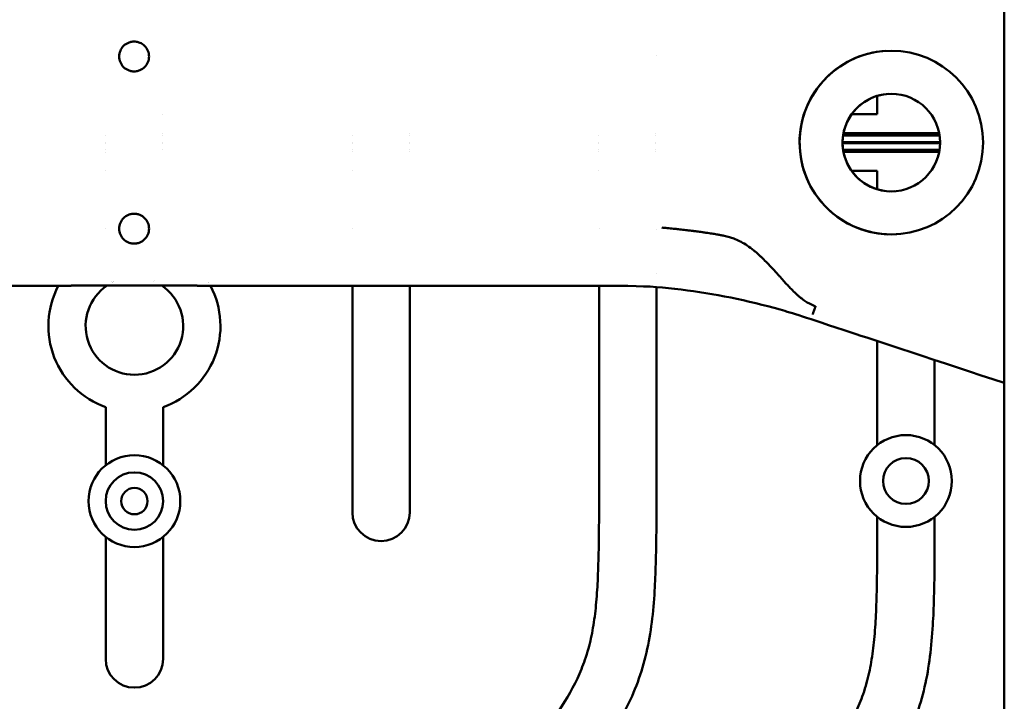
# Model space of a CAD drawing. Header units: millimetres. Extents: x 0 to 4878, y -120 to 1682.
# Tile 204 of 213: x 1267 to 1353, y 1147 to 1206. Entities that reach past the tile are written whole.
import ezdxf

# ---------------------------------------------------------------- set-up
doc = ezdxf.new("R2010")
doc.units = ezdxf.units.MM
doc.header["$LTSCALE"] = 2
doc.layers.add('Sichtbar (ISO)', color=7, linetype='Continuous', lineweight=50)

msp = doc.modelspace()

# ---------------------------------------------------------------- linework, layer by layer
at = {"layer": 'Sichtbar (ISO)'}
for p, q in [((1322.512, 1203.0608), (1322.512, 1203.0608)), ((1341.762, 1199.5832), (1341.762, 1197.9886)), ((1279.4702, 1197.9886), (1279.4701, 1197.9886)), ((1341.762, 1197.9886), (1339.5321, 1197.9886)), ((1274.5041, 1196.136), (1274.5041, 1196.136)), ((1274.5041, 1195.5636), (1274.5041, 1195.5636)), ((1279.4702, 1196.3378), (1279.4702, 1196.3378)), ((1279.4702, 1196.136), (1279.4702, 1196.136)), ((1279.4702, 1195.5636), (1279.4702, 1195.5636)), ((1296.0041, 1196.136), (1296.0041, 1196.136)), ((1296.0041, 1195.5636), (1296.0041, 1195.5636)), ((1300.9701, 1196.3204), (1300.9701, 1196.3204)), ((1300.9701, 1196.136), (1300.9701, 1196.136)), ((1300.9701, 1195.5636), (1300.9701, 1195.5636)), ((1317.5041, 1196.136), (1317.5041, 1196.136)), ((1317.5041, 1195.5636), (1317.5041, 1195.5636)), ((1322.4702, 1196.3204), (1322.4702, 1196.3204)), ((1322.4702, 1196.136), (1322.4702, 1196.136)), ((1322.4702, 1195.5636), (1322.4702, 1195.5636)), ((1347.2367, 1195.5636), (1338.7373, 1195.5636)), ((1338.7828, 1196.136), (1347.1912, 1196.136)), ((1347.1597, 1196.3204), (1338.8143, 1196.3204)), ((1274.5041, 1195.4636), (1274.5041, 1195.4636)), ((1274.5041, 1194.8913), (1274.5041, 1194.8913)), ((1274.5041, 1194.6894), (1274.5041, 1194.6894)), ((1279.4702, 1195.4636), (1279.4702, 1195.4636)), ((1279.4702, 1194.8913), (1279.4702, 1194.8913)), ((1296.0041, 1195.4636), (1296.0041, 1195.4636)), ((1296.0041, 1194.8913), (1296.0041, 1194.8913)), ((1296.0041, 1194.7069), (1296.0041, 1194.7069)), ((1300.9701, 1195.4636), (1300.9701, 1195.4636)), ((1300.9701, 1194.8913), (1300.9701, 1194.8913)), ((1300.9701, 1194.7069), (1300.9701, 1194.7069)), ((1317.5041, 1195.4636), (1317.5041, 1195.4636)), ((1317.5041, 1194.8913), (1317.5041, 1194.8913)), ((1317.5041, 1194.7069), (1317.5041, 1194.7069)), ((1322.4702, 1194.8913), (1322.4701, 1194.8913)), ((1322.4701, 1194.7069), (1322.4702, 1194.7069)), ((1322.4702, 1195.4636), (1322.4702, 1195.4636)), ((1338.7373, 1195.4636), (1347.2367, 1195.4636)), ((1347.1912, 1194.8913), (1338.7828, 1194.8913)), ((1338.8143, 1194.7069), (1347.1597, 1194.7069)), ((1274.5041, 1193.0386), (1274.5042, 1193.0386)), ((1296.0041, 1193.0386), (1296.0042, 1193.0386)), ((1317.5041, 1193.0386), (1317.5042, 1193.0386)), ((1339.5321, 1193.0386), (1341.762, 1193.0386)), ((1341.762, 1193.0386), (1341.762, 1191.444)), ((1274.512, 1188.002), (1274.512, 1188.0014)), ((1296.012, 1188.0018), (1296.012, 1188.0011)), ((1317.512, 1188.0016), (1317.512, 1188.0009)), ((1322.512, 1187.9761), (1322.512, 1187.9761)), ((1322.512, 1184.1427), (1322.512, 1184.1431)), ((1271.487, 1183.0555), (1271.487, 1183.0311)), ((1282.487, 1183.031), (1282.487, 1183.0555)), ((1296.012, 1183.0312), (1296.012, 1163.3071)), ((1301.012, 1163.3071), (1301.012, 1183.0309)), ((1317.512, 1183.0321), (1317.512, 1163.4829)), ((1322.512, 1163.4829), (1322.512, 1182.9264)), ((1336.1777, 1180.685), (1336.2548, 1180.9191)), ((1341.762, 1178.2225), (1341.762, 1169.1611)), ((1346.762, 1169.1611), (1346.762, 1176.5759)), ((1274.512, 1172.4675), (1274.512, 1167.4091)), ((1279.512, 1167.4091), (1279.512, 1172.4675)), ((1341.762, 1162.9161), (1341.762, 1160.4948)), ((1346.762, 1160.4948), (1346.762, 1162.9161)), ((1274.512, 1161.1641), (1274.512, 1150.5386)), ((1279.512, 1150.5386), (1279.512, 1161.1641))]:
    msp.add_line(p, q, dxfattribs=at)
for centre, radius in [((1342.987, 1195.5136), 8), ((1342.987, 1195.5136), 4.25), ((1344.262, 1166.0386), 4), ((1277.012, 1164.2866), 4), ((1344.262, 1166.0386), 2), ((1277.012, 1164.2866), 2.5), ((1277.012, 1164.2866), 1.15)]:
    msp.add_circle(centre, radius, dxfattribs=at)
for centre, radius, start, end in [((1276.987, 1203.0136), 1.3, 81.106441, 98.884786), ((1342.987, 1195.5136), 8, 93.345105, 273.344957), ((1276.987, 1203.0136), 1.3, 261.115198, 278.893565), ((1342.987, 1195.5136), 4.25, 93.34519, 273.344871), ((1276.987, 1188.0136), 1.3, 81.106441, 98.884796), ((1276.987, 1188.0136), 1.3, 261.115198, 278.893565), ((1277.012, 1179.5386), 7.5, 152.246842, 250.528779), ((1277.012, 1179.5386), 4.25, 124.156293, 55.84313), ((1277.012, 1179.5386), 4.25, 116.737342, 116.737573), ((1277.012, 1179.5386), 4.25, 114.856009, 114.857055), ((1277.012, 1179.5386), 4.25, 66.460663, 66.460963), ((1277.012, 1179.5386), 7.5, 289.471221, 27.752801), ((1277.012, 1179.5386), 7.5, 30.38592, 30.386098), ((1298.512, 1163.3071), 2.5, 180, 0), ((1277.012, 1150.5386), 2.5, 180, 0)]:
    msp.add_arc(centre, radius, start, end, dxfattribs=at)
for points, knots in [([(1352.823, 1195.5136), (1352.823, 1198.8469), (1352.823, 1202.1803), (1352.8228, 1215.5136), (1352.8228, 1225.5136), (1352.8144, 1240.5136), (1352.8104, 1245.5136), (1352.801, 1250.5136)], [0, 0, 0, 0, 1, 1, 4.0000002, 4.0000002, 5.5000033, 5.5000033, 5.5000033, 5.5000033]), ([(1276.7862, 1201.7292), (1276.6855, 1201.7454), (1276.5847, 1201.7731), (1276.3301, 1201.8786), (1276.1857, 1201.9775), (1275.9564, 1202.2047), (1275.856, 1202.3495), (1275.7213, 1202.67), (1275.687, 1202.846), (1275.687, 1203.1801), (1275.7208, 1203.3552), (1275.8541, 1203.6741), (1275.9534, 1203.8185), (1276.1816, 1204.0467), (1276.3265, 1204.1466), (1276.5827, 1204.2535), (1276.6845, 1204.2816), (1276.7862, 1204.298)], [-0.58481058, -0.58481058, -0.58481058, -0.58481058, -0.55523344, -0.55523344, -0.50584008, -0.50584008, -0.45556044, -0.45556044, -0.40528079, -0.40528079, -0.35531875, -0.35531875, -0.3053567, -0.3053567, -0.25564597, -0.25564597, -0.22575727, -0.22575727, -0.22575727, -0.22575727]), ([(1277.188, 1204.298), (1277.2886, 1204.2818), (1277.3893, 1204.2541), (1277.6439, 1204.1486), (1277.7883, 1204.0497), (1278.0176, 1203.8226), (1278.118, 1203.6777), (1278.2528, 1203.3572), (1278.287, 1203.1812), (1278.287, 1202.846), (1278.2528, 1202.67), (1278.118, 1202.3495), (1278.0176, 1202.2047), (1277.7883, 1201.9775), (1277.6439, 1201.8786), (1277.3893, 1201.7731), (1277.2886, 1201.7454), (1277.188, 1201.7292)], [0.22576372, 0.22576372, 0.22576372, 0.22576372, 0.25532085, 0.25532085, 0.30471347, 0.30471347, 0.35499278, 0.35499278, 0.4052721, 0.4052721, 0.45555143, 0.45555143, 0.50583076, 0.50583076, 0.55522338, 0.55522338, 0.58478049, 0.58478049, 0.58478049, 0.58478049]), ([(1276.7862, 1186.7292), (1276.6855, 1186.7454), (1276.5847, 1186.7731), (1276.3301, 1186.8786), (1276.1857, 1186.9775), (1275.9564, 1187.2047), (1275.856, 1187.3495), (1275.7213, 1187.67), (1275.687, 1187.846), (1275.687, 1188.1812), (1275.7213, 1188.3572), (1275.856, 1188.6777), (1275.9564, 1188.8226), (1276.1857, 1189.0497), (1276.3301, 1189.1486), (1276.5847, 1189.2541), (1276.6855, 1189.2818), (1276.7862, 1189.298)], [-0.58479823, -0.58479823, -0.58479823, -0.58479823, -0.5552211, -0.5552211, -0.50582774, -0.50582774, -0.4555481, -0.4555481, -0.40526845, -0.40526845, -0.35498882, -0.35498882, -0.30470918, -0.30470918, -0.25531583, -0.25531583, -0.22573868, -0.22573868, -0.22573868, -0.22573868]), ([(1277.188, 1186.7292), (1277.2896, 1186.7456), (1277.3913, 1186.7737), (1277.6476, 1186.8806), (1277.7924, 1186.9805), (1278.0206, 1187.2088), (1278.12, 1187.3531), (1278.2532, 1187.6721), (1278.287, 1187.8471), (1278.287, 1188.1812), (1278.2528, 1188.3572), (1278.118, 1188.6777), (1278.0176, 1188.8226), (1277.7883, 1189.0497), (1277.6439, 1189.1486), (1277.3893, 1189.2541), (1277.2886, 1189.2818), (1277.188, 1189.298)], [0.22578244, 0.22578244, 0.22578244, 0.22578244, 0.25565134, 0.25565134, 0.30536162, 0.30536162, 0.35532308, 0.35532308, 0.40528454, 0.40528454, 0.45556386, 0.45556386, 0.50584317, 0.50584317, 0.55523579, 0.55523579, 0.58479292, 0.58479292, 0.58479292, 0.58479292]), ([(1326.6363, 1187.6925), (1326.5919, 1187.6987), (1326.5472, 1187.7049), (1326.5021, 1187.7112), (1326.3504, 1187.7321), (1326.1946, 1187.7531), (1326.0346, 1187.7744), (1325.9731, 1187.7826), (1325.9109, 1187.7908), (1325.8482, 1187.7989), (1325.7532, 1187.8112), (1325.6568, 1187.8236), (1325.5591, 1187.8359), (1325.4375, 1187.8512), (1325.3138, 1187.8664), (1325.188, 1187.8815), (1325.1466, 1187.8865), (1325.105, 1187.8915), (1325.0631, 1187.8964), (1324.8928, 1187.9166), (1324.7188, 1187.9365), (1324.5411, 1187.9561), (1324.4036, 1187.9713), (1324.264, 1187.9863), (1324.1222, 1188.0011), (1324.0814, 1188.0053), (1324.0403, 1188.0095), (1323.9991, 1188.0137), (1323.8194, 1188.0321), (1323.6364, 1188.0501), (1323.4502, 1188.0673), (1323.2924, 1188.0819), (1323.1324, 1188.096), (1322.97, 1188.1097)], [0.83477696, 0.83477696, 0.83477696, 0.83477696, 0.84188319, 0.84188319, 0.84188319, 0.86579986, 0.86579986, 0.86579986, 0.875, 0.875, 0.875, 0.88892356, 0.88892356, 0.88892356, 0.90625, 0.90625, 0.90625, 0.91195133, 0.91195133, 0.91195133, 0.93516071, 0.93516071, 0.93516071, 0.953125, 0.953125, 0.953125, 0.95830427, 0.95830427, 0.95830427, 0.98087735, 0.98087735, 0.98087735, 1, 1, 1, 1]), ([(1329.2522, 1187.1455), (1329.1326, 1187.1891), (1329.0101, 1187.2292), (1328.8841, 1187.2664), (1328.7295, 1187.3121), (1328.5698, 1187.3534), (1328.4043, 1187.3913), (1328.3502, 1187.4038), (1328.2955, 1187.4158), (1328.2401, 1187.4276), (1328.1385, 1187.4492), (1328.0347, 1187.4699), (1327.9286, 1187.4897), (1327.9114, 1187.4929), (1327.8942, 1187.4961), (1327.877, 1187.4993), (1327.7391, 1187.5246), (1327.5973, 1187.5488), (1327.4511, 1187.5723), (1327.2971, 1187.5971), (1327.1381, 1187.621), (1326.9738, 1187.6447), (1326.8723, 1187.6594), (1326.7688, 1187.674), (1326.6632, 1187.6888), (1326.6543, 1187.69), (1326.6453, 1187.6913), (1326.6363, 1187.6925)], [0.66666667, 0.66666667, 0.66666667, 0.66666667, 0.69422396, 0.69422396, 0.69422396, 0.72806712, 0.72806712, 0.72806712, 0.73913043, 0.73913043, 0.73913043, 0.75940789, 0.75940789, 0.75940789, 0.76268116, 0.76268116, 0.76268116, 0.78882152, 0.78882152, 0.78882152, 0.81634564, 0.81634564, 0.81634564, 0.83333333, 0.83333333, 0.83333333, 0.83477696, 0.83477696, 0.83477696, 0.83477696]), ([(1331.2567, 1185.9076), (1331.1716, 1185.9824), (1331.0871, 1186.0537), (1331.0031, 1186.122), (1330.812, 1186.277), (1330.623, 1186.4161), (1330.4328, 1186.5421), (1330.2541, 1186.6604), (1330.0743, 1186.7671), (1329.8901, 1186.8633), (1329.7234, 1186.9504), (1329.5531, 1187.0288), (1329.3767, 1187.0984), (1329.3355, 1187.1146), (1329.2941, 1187.1303), (1329.2522, 1187.1455)], [0.5, 0.5, 0.5, 0.5, 0.52139887, 0.52139887, 0.52139887, 0.57003023, 0.57003023, 0.57003023, 0.61570177, 0.61570177, 0.61570177, 0.65703422, 0.65703422, 0.65703422, 0.66666667, 0.66666667, 0.66666667, 0.66666667]), ([(1333.2477, 1183.8661), (1333.2465, 1183.8675), (1333.2453, 1183.8688), (1333.2441, 1183.8702), (1333.0918, 1184.0386), (1332.9344, 1184.2127), (1332.7732, 1184.3878), (1332.6077, 1184.5677), (1332.4382, 1184.7486), (1332.2676, 1184.9265), (1332.241, 1184.9542), (1332.2143, 1184.9819), (1332.1876, 1185.0095), (1332.0455, 1185.1565), (1331.9025, 1185.3007), (1331.7601, 1185.4396), (1331.7034, 1185.4949), (1331.6468, 1185.5494), (1331.5903, 1185.6028), (1331.4783, 1185.7088), (1331.3669, 1185.8108), (1331.2567, 1185.9076)], [0.33300429, 0.33300429, 0.33300429, 0.33300429, 0.33333333, 0.33333333, 0.33333333, 0.37444971, 0.37444971, 0.37444971, 0.41666667, 0.41666667, 0.41666667, 0.42324901, 0.42324901, 0.42324901, 0.45833333, 0.45833333, 0.45833333, 0.47229904, 0.47229904, 0.47229904, 0.5, 0.5, 0.5, 0.5]), ([(1334.9022, 1182.1513), (1334.9019, 1182.1515), (1334.9017, 1182.1518), (1334.9014, 1182.152), (1334.8261, 1182.217), (1334.7503, 1182.2852), (1334.6741, 1182.3564), (1334.5364, 1182.485), (1334.3971, 1182.6235), (1334.2544, 1182.7705), (1334.2068, 1182.8195), (1334.1589, 1182.8695), (1334.1105, 1182.9204), (1334.0107, 1183.0253), (1333.9091, 1183.1339), (1333.8059, 1183.2469), (1333.7674, 1183.289), (1333.7287, 1183.3317), (1333.6899, 1183.375), (1333.5693, 1183.5093), (1333.4449, 1183.6477), (1333.3165, 1183.79), (1333.2937, 1183.8153), (1333.2708, 1183.8406), (1333.2477, 1183.8661)], [0.16658834, 0.16658834, 0.16658834, 0.16658834, 0.16666667, 0.16666667, 0.16666667, 0.19111372, 0.19111372, 0.19111372, 0.23527565, 0.23527565, 0.23527565, 0.25, 0.25, 0.25, 0.28034528, 0.28034528, 0.28034528, 0.29166667, 0.29166667, 0.29166667, 0.32677526, 0.32677526, 0.32677526, 0.33300429, 0.33300429, 0.33300429, 0.33300429]), ([(1282.487, 1183.0555), (1280.66, 1183.0555), (1278.7116, 1183.0555), (1275.1537, 1183.0555), (1273.3203, 1183.0555), (1271.487, 1183.0555)], [-1.0673802, -1.0673802, -1.0673802, -1.0673802, -0.5500013, -0.5500013, -0.0000013, -0.0000013, -0.0000013, -0.0000013]), ([(1282.487, 1183.031), (1284.2244, 1183.031), (1302.6134, 1183.0299), (1320.905, 1183.0332), (1321.3947, 1183.1148), (1327.4731, 1182.369), (1330.5121, 1181.7626), (1334.4288, 1180.6412), (1335.2075, 1180.381), (1340.7374, 1178.5598), (1347.695, 1176.2685), (1352.8224, 1174.58)], [0.000001, 0.000001, 0.000001, 0.000001, 0.5212066, 0.5212066, 1.6066469, 1.6066469, 2.5288764, 2.5288764, 2.9086663, 2.9086663, 2.9999441, 2.9999441, 2.9999441, 2.9999441]), ([(1336.3787, 1181.2508), (1336.3731, 1181.2528), (1336.3675, 1181.2548), (1336.3619, 1181.2568), (1336.2134, 1181.3105), (1336.0609, 1181.3774), (1335.9053, 1181.4584), (1335.8241, 1181.5007), (1335.7421, 1181.5468), (1335.6594, 1181.5968), (1335.6025, 1181.6311), (1335.5452, 1181.6673), (1335.4877, 1181.7054), (1335.3538, 1181.794), (1335.2183, 1181.8928), (1335.0816, 1182.0021), (1335.022, 1182.0498), (1334.9622, 1182.0996), (1334.9022, 1182.1513)], [0, 0, 0, 0, 0.00201422, 0.00201422, 0.00201422, 0.05544746, 0.05544746, 0.05544746, 0.08333333, 0.08333333, 0.08333333, 0.10250015, 0.10250015, 0.10250015, 0.14711724, 0.14711724, 0.14711724, 0.16658834, 0.16658834, 0.16658834, 0.16658834]), ([(1336.3787, 1181.2508), (1336.3784, 1181.2498), (1336.3784, 1181.2494), (1336.375, 1181.2417), (1336.3463, 1181.1641), (1336.2904, 1181.0145), (1336.2711, 1180.9627), (1336.2548, 1180.9191)], [-0.0547402, -0.0547402, -0.0547402, -0.0547402, -0.051851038, -0.051851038, -0.019736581, -0.019736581, -0.000000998, -0.000000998, -0.000000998, -0.000000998]), ([(1336.1454, 1180.5417), (1336.1442, 1180.5436), (1336.1446, 1180.5505), (1336.1467, 1180.5622), (1336.1488, 1180.5739), (1336.1525, 1180.5903), (1336.1577, 1180.611), (1336.1629, 1180.6318), (1336.1696, 1180.657), (1336.1777, 1180.685)], [0, 0, 0, 0, 0.3333333, 0.3333333, 0.3333333, 0.6666667, 0.6666667, 0.6666667, 1, 1, 1, 1]), ([(1294.012, 1108.0516), (1294.012, 1109.3706), (1294.0243, 1110.69), (1294.0683, 1112.008), (1294.091, 1112.6878), (1294.1221, 1113.3673), (1294.1735, 1114.0458), (1294.2672, 1115.2843), (1294.4283, 1116.5199), (1294.7234, 1117.7264), (1294.8817, 1118.3735), (1295.0784, 1119.0122), (1295.3136, 1119.6356), (1295.7593, 1120.8169), (1296.343, 1121.9431), (1296.9942, 1123.0263), (1297.351, 1123.62), (1297.7282, 1124.2008), (1298.1171, 1124.7738), (1298.5318, 1125.385), (1298.9598, 1125.9873), (1299.3953, 1126.5841), (1299.895, 1127.2689), (1300.4044, 1127.9463), (1300.9153, 1128.6227), (1303.0475, 1131.4457), (1305.2045, 1134.2497), (1307.3548, 1137.0593), (1308.4686, 1138.5148), (1309.5807, 1139.9718), (1310.6878, 1141.432), (1311.0468, 1141.9055), (1311.4053, 1142.3793), (1311.7613, 1142.8554), (1312.0283, 1143.2125), (1312.2939, 1143.5709), (1312.5566, 1143.9312), (1312.9675, 1144.495), (1313.3712, 1145.0633), (1313.7601, 1145.6423), (1314.4495, 1146.6686), (1315.0926, 1147.7286), (1315.6195, 1148.8459), (1315.8674, 1149.3714), (1316.0895, 1149.9096), (1316.2804, 1150.4583), (1316.3925, 1150.7808), (1316.4939, 1151.1069), (1316.5847, 1151.436), (1316.7489, 1152.0311), (1316.8787, 1152.6356), (1316.9832, 1153.2442), (1317.0954, 1153.8983), (1317.1784, 1154.5569), (1317.2428, 1155.2174), (1317.312, 1155.9282), (1317.3596, 1156.6411), (1317.3941, 1157.3545), (1317.4318, 1158.1355), (1317.4539, 1158.9171), (1317.4708, 1159.6988), (1317.498, 1160.96), (1317.512, 1162.2214), (1317.512, 1163.4829)], [0, 0, 0, 0, 0.0635995, 0.0635995, 0.0635995, 0.0964043, 0.0964043, 0.0964043, 0.1562837, 0.1562837, 0.1562837, 0.1883996, 0.1883996, 0.1883996, 0.249265, 0.249265, 0.249265, 0.2826229, 0.2826229, 0.2826229, 0.3181967, 0.3181967, 0.3181967, 0.3590107, 0.3590107, 0.3590107, 0.5293564, 0.5293564, 0.5293564, 0.6176027, 0.6176027, 0.6176027, 0.6462194, 0.6462194, 0.6462194, 0.6676879, 0.6676879, 0.6676879, 0.7012806, 0.7012806, 0.7012806, 0.7608135, 0.7608135, 0.7608135, 0.7888142, 0.7888142, 0.7888142, 0.8052717, 0.8052717, 0.8052717, 0.8350382, 0.8350382, 0.8350382, 0.8670329, 0.8670329, 0.8670329, 0.9014725, 0.9014725, 0.9014725, 0.9391743, 0.9391743, 0.9391743, 1, 1, 1, 1]), ([(1322.512, 1163.4829), (1322.512, 1161.9265), (1322.4974, 1160.37), (1322.4527, 1158.8143), (1322.4301, 1158.0291), (1322.3999, 1157.2442), (1322.353, 1156.46), (1322.2984, 1155.5487), (1322.2214, 1154.6384), (1322.1062, 1153.7327), (1321.9933, 1152.8449), (1321.8437, 1151.9613), (1321.6421, 1151.0892), (1321.4412, 1150.2196), (1321.1885, 1149.3612), (1320.8794, 1148.5238), (1320.577, 1147.7042), (1320.2205, 1146.9046), (1319.823, 1146.126), (1319.4341, 1145.3643), (1319.006, 1144.6228), (1318.5504, 1143.8989), (1317.9988, 1143.0226), (1317.4068, 1142.172), (1316.8001, 1141.3323), (1315.986, 1140.2055), (1315.1454, 1139.0983), (1314.3033, 1137.9922), (1313.0019, 1136.2827), (1311.697, 1134.5761), (1310.3915, 1132.8698), (1309.0815, 1131.1577), (1307.7709, 1129.4459), (1306.4634, 1127.732), (1305.5282, 1126.5062), (1304.5946, 1125.2793), (1303.6815, 1124.0367), (1303.0198, 1123.1361), (1302.3688, 1122.2274), (1301.7646, 1121.2879), (1301.421, 1120.7538), (1301.0926, 1120.2097), (1300.7913, 1119.6508), (1300.5343, 1119.1741), (1300.297, 1118.6866), (1300.0944, 1118.1847), (1299.9077, 1117.7222), (1299.7505, 1117.2475), (1299.6249, 1116.7649), (1299.4913, 1116.2515), (1299.3935, 1115.7291), (1299.3186, 1115.2039), (1299.2316, 1114.5937), (1299.1756, 1113.9796), (1299.1357, 1113.3646), (1299.1053, 1112.8958), (1299.0842, 1112.4265), (1299.069, 1111.957), (1299.0557, 1111.5465), (1299.0469, 1111.1359), (1299.0392, 1110.7252), (1299.0257, 1109.996), (1299.0161, 1109.2667), (1299.013, 1108.5374)], [0, 0, 0, 0, 0.07504599, 0.07504599, 0.07504599, 0.11292292, 0.11292292, 0.11292292, 0.15694532, 0.15694532, 0.15694532, 0.20009904, 0.20009904, 0.20009904, 0.24313014, 0.24313014, 0.24313014, 0.28524424, 0.28524424, 0.28524424, 0.32644481, 0.32644481, 0.32644481, 0.37632687, 0.37632687, 0.37632687, 0.44326295, 0.44326295, 0.44326295, 0.54670974, 0.54670974, 0.54670974, 0.6505088, 0.6505088, 0.6505088, 0.72475204, 0.72475204, 0.72475204, 0.77855695, 0.77855695, 0.77855695, 0.809146, 0.809146, 0.809146, 0.83523166, 0.83523166, 0.83523166, 0.85927362, 0.85927362, 0.85927362, 0.88485306, 0.88485306, 0.88485306, 0.9145683, 0.9145683, 0.9145683, 0.93721924, 0.93721924, 0.93721924, 0.95702441, 0.95702441, 0.95702441, 0.99219253, 0.99219253, 0.99219253, 0.99219253]), ([(1338.5831, 1143.5349), (1339.0544, 1144.2856), (1339.4918, 1145.057), (1339.8695, 1145.8579), (1340.1174, 1146.3834), (1340.3395, 1146.9216), (1340.5304, 1147.4703), (1340.6425, 1147.7928), (1340.7439, 1148.1189), (1340.8347, 1148.4479), (1340.9989, 1149.043), (1341.1287, 1149.6476), (1341.2332, 1150.2561), (1341.3454, 1150.9102), (1341.4284, 1151.5689), (1341.4928, 1152.2293), (1341.562, 1152.9402), (1341.6096, 1153.6531), (1341.6441, 1154.3665), (1341.6818, 1155.1475), (1341.7039, 1155.9291), (1341.7208, 1156.7108), (1341.748, 1157.9719), (1341.762, 1159.2334), (1341.762, 1160.4948)], [0.71814208, 0.71814208, 0.71814208, 0.71814208, 0.7608135, 0.7608135, 0.7608135, 0.78881425, 0.78881425, 0.78881425, 0.80527165, 0.80527165, 0.80527165, 0.83503816, 0.83503816, 0.83503816, 0.86703293, 0.86703293, 0.86703293, 0.90147254, 0.90147254, 0.90147254, 0.93917426, 0.93917426, 0.93917426, 1, 1, 1, 1]), ([(1346.762, 1160.4948), (1346.762, 1158.9385), (1346.7401, 1156.5964), (1346.6147, 1153.3438), (1346.3959, 1150.7581), (1345.9445, 1148.0923), (1345.265, 1145.7839), (1344.6785, 1144.3956), (1344.4176, 1143.8407)], [0, 0, 0, 0, 0.07504599, 0.11292292, 0.15694532, 0.20009904, 0.24313014, 0.27267478, 0.27267478, 0.27267478, 0.27267478])]:
    msp.add_open_spline(points, degree=3, knots=knots, dxfattribs=at)
for points in [[(1352.801, 1140.5136), (1352.8352, 1158.8468), (1352.823, 1177.1803), (1352.823, 1195.5136)], [(1271.487, 1183.0311), (1265.487, 1183.0311), (1259.487, 1183.0311), (1253.487, 1183.0311)]]:
    msp.add_open_spline(points, degree=3, dxfattribs=at)

doc.saveas('drawing.dxf')
